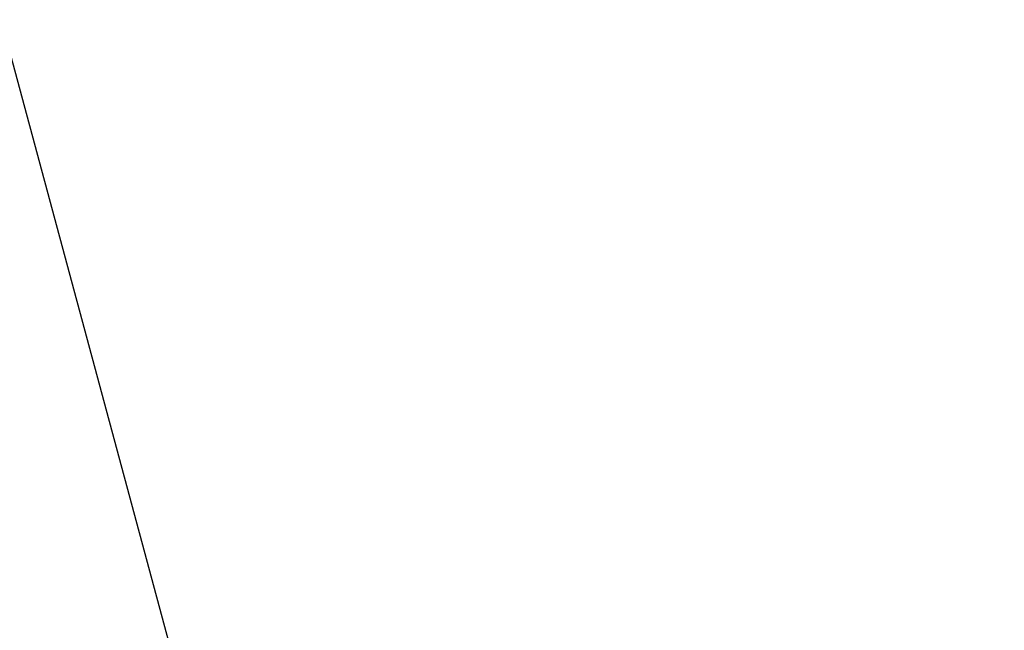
# Model space of a CAD drawing. Extents: x 1 to 133, y -67 to 66.
# Tile 236 of 256: x 24.37911 to 24.38891, y -13.61812 to -13.61204. Entities that reach past the tile are written whole.
import ezdxf

# ---------------------------------------------------------------- set-up
doc = ezdxf.new("R2010")
doc.units = 0
doc.header["$LTSCALE"] = 25.4
doc.layers.get('0').update_dxf_attribs({"color": 13, "linetype": 'CONTINUOUS'})

# ---------------------------------------------------------------- blocks, each defined once
blk = doc.blocks.new('MEKONG-4698_STL')
at = {"color": 250}
blk.add_line((24.8575611, -15.3855867, 725.9957275), (22.9179401, -8.1984949, 705.255249), dxfattribs=at)
blk.add_line((24.8575611, -15.3855867, 725.9957275), (22.9179401, -8.1984949, 705.255249), dxfattribs=at)
mesh = blk.add_polyface(dxfattribs=at)
corners = [(25.8417759, -11.0801373, 45.2547836), (25.8417759, 11.0747728, 45.2580872), (24.3833981, -0.0026822, 45.2564354), (30.1175156, -21.4026833, 45.2532463), (30.1175156, 21.3973179, 45.2596245), (36.9192314, -30.2668533, 45.2519264), (36.9192314, 30.261488, 45.2609444), (45.7834015, -37.0685692, 45.2509117), (45.7834015, 37.0632019, 45.2619591), (56.1059456, -41.3443069, 45.2502747), (56.1059456, 41.3389435, 45.2625961), (67.183403, -42.8026848, 45.2500572), (67.183403, 42.7973175, 45.2628136), (78.2608566, -41.3443069, 45.2502747), (78.2608566, 41.3389435, 45.2625961), (88.5834045, -37.0685692, 45.2509117), (88.5834045, 37.0632019, 45.2619591), (97.4475708, -30.2668533, 45.2519264), (97.4475708, 30.261488, 45.2609444), (104.2492828, -21.4026833, 45.2532463), (104.2492828, 21.3973179, 45.2596245), (108.5250244, -11.0801373, 45.2547836), (108.5250244, 11.0747728, 45.2580872), (109.9834061, -0.0026822, 45.2564354)]
mesh.append_faces([[corners[k] for k in face] for face in [(0, 1, 2), (22, 21, 23)]], dxfattribs={"vtx0": -1, "color": 250})
mesh.append_faces([[corners[k] for k in face] for face in [(1, 3, 4), (4, 5, 6), (6, 7, 8), (8, 9, 10), (10, 11, 12), (12, 13, 14), (14, 15, 16), (16, 17, 18), (18, 19, 20), (20, 21, 22)]], dxfattribs={"vtx0": -1, "vtx1": -1, "color": 250})
mesh.append_faces([[corners[k] for k in face] for face in [(1, 0, 3), (4, 3, 5), (6, 5, 7), (8, 7, 9), (10, 9, 11), (12, 11, 13), (14, 13, 15), (16, 15, 17), (18, 17, 19), (20, 19, 21)]], dxfattribs={"vtx0": -1, "vtx2": -1, "color": 250})
mesh = blk.add_polyface(dxfattribs=at)
corners = [(26.0261993, -12.5576277, 727.3625488), (23.787981, -12.0141335, 728.9801636), (24.2599106, -13.6163168, 727.3624268)]
mesh.append_faces([[corners[k] for k in face] for face in [(0, 1, 2)]], dxfattribs={"color": 250})

msp = doc.modelspace()

# ---------------------------------------------------------------- block references
at = {"color": 0}
msp.add_blockref('MEKONG-4698_STL', (0, 0), dxfattribs=at)

doc.saveas('drawing.dxf')
